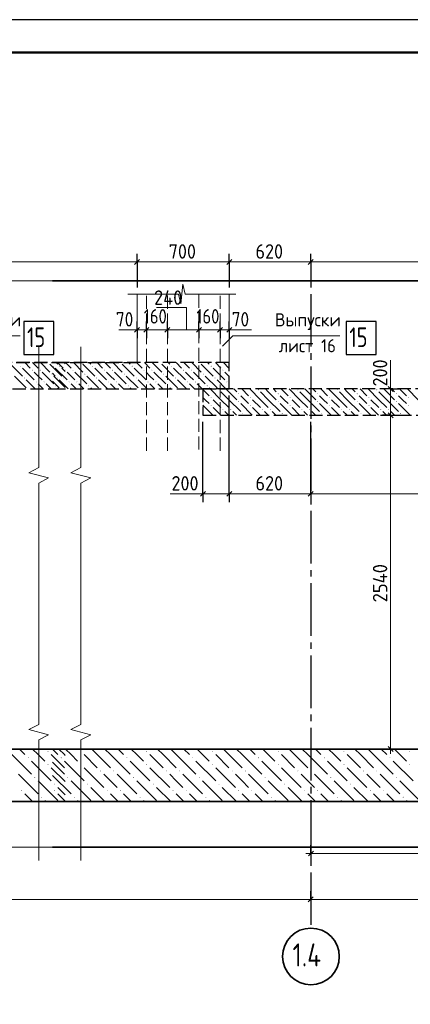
# Model space of a CAD drawing. Header units: millimetres. Extents: x 0 to 30446, y 0 to 14850.
# Tile 19 of 26: x 11496 to 14465, y 7358 to 14850. Entities that reach past the tile are written whole.
import ezdxf

# ---------------------------------------------------------------- set-up
doc = ezdxf.new("R2010")
doc.units = ezdxf.units.MM
doc.linetypes.add('______2', pattern=[135, 100, -35])
doc.linetypes.add('______5', pattern=[550, 400, -50, 50, -50])
for name, color, linetype, lineweight in [('Standard', 7, 'Continuous', 25), ('Выпуски арматуры Г-обр.', 7, 'Continuous', 25), ('ЖБ Пилон', 180, 'Continuous', 25), ('Позиционная метка номер позиции', 7, 'Continuous', 13), ('Примечания', 7, 'Continuous', 13)]:
    doc.layers.add(name, color=color, linetype=linetype, lineweight=lineweight)
for name, color, linetype, lineweight, true_color in [('ЖБ Перекрытие верхний уровень', 7, 'Continuous', 25, 0xe0e0ff), ('ЖБ Перекрытие средний уровень_1', 7, 'Continuous', 25, 0xe0e0ff), ('ЖБ Плита Фундамента верхний уровень', 7, 'Continuous', 25, 0x783c14)]:
    doc.layers.add(name, color=color, linetype=linetype, lineweight=lineweight, true_color=true_color)
doc.layers.add('Оси', color=7, linetype='______5', true_color=0x656565)
doc.layers.add('Размерная выноска', color=7, linetype='Continuous')
doc.styles.add('ISOCPEUR', font='txt')

msp = doc.modelspace()

# ---------------------------------------------------------------- hatches: boundary and pattern name
at = {"layer": 'ЖБ Перекрытие верхний уровень', "linetype": 'Continuous', "lineweight": 18, "transparency": 33554687}
for points in [[(11497.6, 12213.5), (11500.8, 12216.7), (11504.1, 12213.5), (11500.8, 12210.2)], [(11711.1, 12240.5), (11710.8, 12240.2), (11710.6, 12240.5)], [(11747.6, 12213.5), (11750.8, 12216.7), (11754.1, 12213.5), (11750.8, 12210.2)], [(11797.6, 12213.5), (11800.8, 12216.7), (11804.1, 12213.5), (11800.8, 12210.2)], [(11961.1, 12240.5), (11960.8, 12240.2), (11960.6, 12240.5)], [(12047.6, 12213.5), (12050.8, 12216.7), (12054.1, 12213.5), (12050.8, 12210.2)], [(12261.1, 12240.5), (12260.8, 12240.2), (12260.6, 12240.5)], [(12347.6, 12213.5), (12350.8, 12216.7), (12354.1, 12213.5), (12350.8, 12210.2)], [(12561.1, 12240.5), (12560.8, 12240.2), (12560.6, 12240.5)], [(12647.6, 12213.5), (12650.8, 12216.7), (12654.1, 12213.5), (12650.8, 12210.2)], [(12861.1, 12240.5), (12860.8, 12240.2), (12860.6, 12240.5)], [(12947.6, 12213.5), (12950.8, 12216.7), (12954.1, 12213.5), (12950.8, 12210.2)], [(11587.6, 12183.5), (11590.8, 12186.7), (11594.1, 12183.5), (11590.8, 12180.2)], [(11647.6, 12183.5), (11650.8, 12186.7), (11654.1, 12183.5), (11650.8, 12180.2)], [(11737.6, 12153.5), (11740.8, 12156.7), (11744.1, 12153.5), (11740.8, 12150.2)], [(11837.6, 12183.5), (11840.8, 12186.7), (11844.1, 12183.5), (11840.8, 12180.2)], [(11897.6, 12183.5), (11900.8, 12186.7), (11904.1, 12183.5), (11900.8, 12180.2)], [(11987.6, 12153.5), (11990.8, 12156.7), (11994.1, 12153.5), (11990.8, 12150.2)], [(12137.6, 12183.5), (12140.8, 12186.7), (12144.1, 12183.5), (12140.8, 12180.2)], [(12197.6, 12183.5), (12200.8, 12186.7), (12204.1, 12183.5), (12200.8, 12180.2)], [(12287.6, 12153.5), (12290.8, 12156.7), (12294.1, 12153.5), (12290.8, 12150.2)], [(12437.6, 12183.5), (12440.8, 12186.7), (12444.1, 12183.5), (12440.8, 12180.2)], [(12497.6, 12183.5), (12500.8, 12186.7), (12504.1, 12183.5), (12500.8, 12180.2)], [(12587.6, 12153.5), (12590.8, 12156.7), (12594.1, 12153.5), (12590.8, 12150.2)], [(12737.6, 12183.5), (12740.8, 12186.7), (12744.1, 12183.5), (12740.8, 12180.2)], [(12797.6, 12183.5), (12800.8, 12186.7), (12804.1, 12183.5), (12800.8, 12180.2)], [(12887.6, 12153.5), (12890.8, 12156.7), (12894.1, 12153.5), (12890.8, 12150.2)], [(13037.6, 12183.5), (13040.8, 12186.7), (13044.1, 12183.5), (13040.8, 12180.2)], [(11527.6, 12123.5), (11530.8, 12126.7), (11534.1, 12123.5), (11530.8, 12120.2)], [(11617.6, 12093.5), (11620.8, 12096.7), (11624.1, 12093.5), (11620.8, 12090.2)], [(11677.6, 12093.5), (11680.8, 12096.7), (11684.1, 12093.5), (11680.8, 12090.2)], [(11767.6, 12063.5), (11770.8, 12066.7), (11774.1, 12063.5), (11770.8, 12060.2)], [(11777.6, 12123.5), (11780.8, 12126.7), (11784.1, 12123.5), (11780.8, 12120.2)], [(11827.6, 12123.5), (11830.8, 12126.7), (11834.1, 12123.5), (11830.8, 12120.2)], [(11867.6, 12093.5), (11870.8, 12096.7), (11874.1, 12093.5), (11870.8, 12090.2)], [(11927.6, 12093.5), (11930.8, 12096.7), (11934.1, 12093.5), (11930.8, 12090.2)], [(12017.6, 12063.5), (12020.8, 12066.7), (12024.1, 12063.5), (12020.8, 12060.2)], [(12077.6, 12123.5), (12080.8, 12126.7), (12084.1, 12123.5), (12080.8, 12120.2)], [(12167.6, 12093.5), (12170.8, 12096.7), (12174.1, 12093.5), (12170.8, 12090.2)], [(12227.6, 12093.5), (12230.8, 12096.7), (12234.1, 12093.5), (12230.8, 12090.2)], [(12317.6, 12063.5), (12320.8, 12066.7), (12324.1, 12063.5), (12320.8, 12060.2)], [(12377.6, 12123.5), (12380.8, 12126.7), (12384.1, 12123.5), (12380.8, 12120.2)], [(12467.6, 12093.5), (12470.8, 12096.7), (12474.1, 12093.5), (12470.8, 12090.2)], [(12527.6, 12093.5), (12530.8, 12096.7), (12534.1, 12093.5), (12530.8, 12090.2)], [(12617.6, 12063.5), (12620.8, 12066.7), (12624.1, 12063.5), (12620.8, 12060.2)], [(12677.6, 12123.5), (12680.8, 12126.7), (12684.1, 12123.5), (12680.8, 12120.2)], [(12767.6, 12093.5), (12770.8, 12096.7), (12774.1, 12093.5), (12770.8, 12090.2)], [(12827.6, 12093.5), (12830.8, 12096.7), (12834.1, 12093.5), (12830.8, 12090.2)], [(12917.6, 12063.5), (12920.8, 12066.7), (12924.1, 12063.5), (12920.8, 12060.2)], [(12977.6, 12123.5), (12980.8, 12126.7), (12984.1, 12123.5), (12980.8, 12120.2)], [(13067.6, 12093.5), (13070.8, 12096.7), (13074.1, 12093.5), (13070.8, 12090.2)]]:
    msp.add_hatch(color=7, dxfattribs=at).paths.add_polyline_path(points, flags=16)
at = {"layer": 'ЖБ Перекрытие средний уровень_1', "linetype": 'Continuous', "lineweight": 18, "transparency": 33554687}
for points in [[(13007.6, 12033.5), (13010.8, 12036.7), (13014.1, 12033.5), (13010.8, 12030.2)], [(13157.6, 12003.5), (13160.8, 12006.7), (13164.1, 12003.5), (13160.8, 12000.2)], [(13307.6, 12033.5), (13310.8, 12036.7), (13314.1, 12033.5), (13310.8, 12030.2)], [(13457.6, 12003.5), (13460.8, 12006.7), (13464.1, 12003.5), (13460.8, 12000.2)], [(13607.6, 12033.5), (13610.8, 12036.7), (13614.1, 12033.5), (13610.8, 12030.2)], [(13757.6, 12003.5), (13760.8, 12006.7), (13764.1, 12003.5), (13760.8, 12000.2)], [(13907.6, 12033.5), (13910.8, 12036.7), (13914.1, 12033.5), (13910.8, 12030.2)], [(14057.6, 12003.5), (14060.8, 12006.7), (14064.1, 12003.5), (14060.8, 12000.2)], [(14207.6, 12033.5), (14210.8, 12036.7), (14214.1, 12033.5), (14210.8, 12030.2)], [(14357.6, 12003.5), (14360.8, 12006.7), (14364.1, 12003.5), (14360.8, 12000.2)], [(12947.6, 11973.5), (12950.8, 11976.7), (12954.1, 11973.5), (12950.8, 11970.2)], [(12947.6, 11913.5), (12950.8, 11916.7), (12954.1, 11913.5), (12950.8, 11910.2)], [(13157.6, 11943.5), (13160.8, 11946.7), (13164.1, 11943.5), (13160.8, 11940.2)], [(13247.6, 11973.5), (13250.8, 11976.7), (13254.1, 11973.5), (13250.8, 11970.2)], [(13247.6, 11913.5), (13250.8, 11916.7), (13254.1, 11913.5), (13250.8, 11910.2)], [(13457.6, 11943.5), (13460.8, 11946.7), (13464.1, 11943.5), (13460.8, 11940.2)], [(13547.6, 11973.5), (13550.8, 11976.7), (13554.1, 11973.5), (13550.8, 11970.2)], [(13547.6, 11913.5), (13550.8, 11916.7), (13554.1, 11913.5), (13550.8, 11910.2)], [(13757.6, 11943.5), (13760.8, 11946.7), (13764.1, 11943.5), (13760.8, 11940.2)], [(13847.6, 11973.5), (13850.8, 11976.7), (13854.1, 11973.5), (13850.8, 11970.2)], [(13847.6, 11913.5), (13850.8, 11916.7), (13854.1, 11913.5), (13850.8, 11910.2)], [(14057.6, 11943.5), (14060.8, 11946.7), (14064.1, 11943.5), (14060.8, 11940.2)], [(14147.6, 11973.5), (14150.8, 11976.7), (14154.1, 11973.5), (14150.8, 11970.2)], [(14147.6, 11913.5), (14150.8, 11916.7), (14154.1, 11913.5), (14150.8, 11910.2)], [(14357.6, 11943.5), (14360.8, 11946.7), (14364.1, 11943.5), (14360.8, 11940.2)], [(14447.6, 11973.5), (14450.8, 11976.7), (14454.1, 11973.5), (14450.8, 11970.2)], [(14447.6, 11913.5), (14450.8, 11916.7), (14454.1, 11913.5), (14450.8, 11910.2)], [(12888.4, 11854.3), (12890.8, 11856.7), (12894.1, 11853.5), (12890.8, 11850.2), (12888.4, 11852.7)], [(13037.6, 11883.5), (13040.8, 11886.7), (13044.1, 11883.5), (13040.8, 11880.2)], [(13097.6, 11883.5), (13100.8, 11886.7), (13104.1, 11883.5), (13100.8, 11880.2)], [(13187.6, 11853.5), (13190.8, 11856.7), (13194.1, 11853.5), (13190.8, 11850.2)], [(13337.6, 11883.5), (13340.8, 11886.7), (13344.1, 11883.5), (13340.8, 11880.2)], [(13397.6, 11883.5), (13400.8, 11886.7), (13404.1, 11883.5), (13400.8, 11880.2)], [(13487.6, 11853.5), (13490.8, 11856.7), (13494.1, 11853.5), (13490.8, 11850.2)], [(13637.6, 11883.5), (13640.8, 11886.7), (13644.1, 11883.5), (13640.8, 11880.2)], [(13697.6, 11883.5), (13700.8, 11886.7), (13704.1, 11883.5), (13700.8, 11880.2)], [(13787.6, 11853.5), (13790.8, 11856.7), (13794.1, 11853.5), (13790.8, 11850.2)], [(13937.6, 11883.5), (13940.8, 11886.7), (13944.1, 11883.5), (13940.8, 11880.2)], [(13997.6, 11883.5), (14000.8, 11886.7), (14004.1, 11883.5), (14000.8, 11880.2)], [(14087.6, 11853.5), (14090.8, 11856.7), (14094.1, 11853.5), (14090.8, 11850.2)], [(14237.6, 11883.5), (14240.8, 11886.7), (14244.1, 11883.5), (14240.8, 11880.2)], [(14297.6, 11883.5), (14300.8, 11886.7), (14304.1, 11883.5), (14300.8, 11880.2)], [(14387.6, 11853.5), (14390.8, 11856.7), (14394.1, 11853.5), (14390.8, 11850.2)]]:
    msp.add_hatch(color=7, dxfattribs=at).paths.add_polyline_path(points, flags=16)
at = {"layer": 'ЖБ Плита Фундамента верхний уровень', "linetype": 'Continuous', "lineweight": 18, "transparency": 33554687}
for points in [[(11557.6, 9233.5), (11560.8, 9236.7), (11564.1, 9233.5), (11560.8, 9230.2)], [(11707.6, 9283.5), (11710.8, 9286.7), (11714.1, 9283.5), (11710.8, 9280.2)], [(11807.6, 9233.5), (11810.8, 9236.7), (11814.1, 9233.5), (11810.8, 9230.2)], [(11957.6, 9283.5), (11960.8, 9286.7), (11964.1, 9283.5), (11960.8, 9280.2)], [(12307.6, 9233.5), (12310.8, 9236.7), (12314.1, 9233.5), (12310.8, 9230.2)], [(12457.6, 9283.5), (12460.8, 9286.7), (12464.1, 9283.5), (12460.8, 9280.2)], [(12807.6, 9233.5), (12810.8, 9236.7), (12814.1, 9233.5), (12810.8, 9230.2)], [(12957.6, 9283.5), (12960.8, 9286.7), (12964.1, 9283.5), (12960.8, 9280.2)], [(13307.6, 9233.5), (13310.8, 9236.7), (13314.1, 9233.5), (13310.8, 9230.2)], [(13457.6, 9283.5), (13460.8, 9286.7), (13464.1, 9283.5), (13460.8, 9280.2)], [(13807.6, 9233.5), (13810.8, 9236.7), (13814.1, 9233.5), (13810.8, 9230.2)], [(13957.6, 9283.5), (13960.8, 9286.7), (13964.1, 9283.5), (13960.8, 9280.2)], [(14307.6, 9233.5), (14310.8, 9236.7), (14314.1, 9233.5), (14310.8, 9230.2)], [(14457.6, 9283.5), (14460.8, 9286.7), (14464.1, 9283.5), (14460.8, 9280.2)], [(11707.6, 9183.5), (11710.8, 9186.7), (11714.1, 9183.5), (11710.8, 9180.2)], [(11957.6, 9183.5), (11960.8, 9186.7), (11964.1, 9183.5), (11960.8, 9180.2)], [(12457.6, 9183.5), (12460.8, 9186.7), (12464.1, 9183.5), (12460.8, 9180.2)], [(12957.6, 9183.5), (12960.8, 9186.7), (12964.1, 9183.5), (12960.8, 9180.2)], [(13457.6, 9183.5), (13460.8, 9186.7), (13464.1, 9183.5), (13460.8, 9180.2)], [(13957.6, 9183.5), (13960.8, 9186.7), (13964.1, 9183.5), (13960.8, 9180.2)], [(14457.6, 9183.5), (14460.8, 9186.7), (14464.1, 9183.5), (14460.8, 9180.2)], [(11607.6, 9083.5), (11610.8, 9086.7), (11614.1, 9083.5), (11610.8, 9080.2)], [(11857.6, 9083.5), (11860.8, 9086.7), (11864.1, 9083.5), (11860.8, 9080.2)], [(12107.6, 9133.5), (12110.8, 9136.7), (12114.1, 9133.5), (12110.8, 9130.2)], [(12207.6, 9133.5), (12210.8, 9136.7), (12214.1, 9133.5), (12210.8, 9130.2)], [(12357.6, 9083.5), (12360.8, 9086.7), (12364.1, 9083.5), (12360.8, 9080.2)], [(12607.6, 9133.5), (12610.8, 9136.7), (12614.1, 9133.5), (12610.8, 9130.2)], [(12707.6, 9133.5), (12710.8, 9136.7), (12714.1, 9133.5), (12710.8, 9130.2)], [(12857.6, 9083.5), (12860.8, 9086.7), (12864.1, 9083.5), (12860.8, 9080.2)], [(13107.6, 9133.5), (13110.8, 9136.7), (13114.1, 9133.5), (13110.8, 9130.2)], [(13207.6, 9133.5), (13210.8, 9136.7), (13214.1, 9133.5), (13210.8, 9130.2)], [(13357.6, 9083.5), (13360.8, 9086.7), (13364.1, 9083.5), (13360.8, 9080.2)], [(13607.6, 9133.5), (13610.8, 9136.7), (13614.1, 9133.5), (13610.8, 9130.2)], [(13707.6, 9133.5), (13710.8, 9136.7), (13714.1, 9133.5), (13710.8, 9130.2)], [(13857.6, 9083.5), (13860.8, 9086.7), (13864.1, 9083.5), (13860.8, 9080.2)], [(14107.6, 9133.5), (14110.8, 9136.7), (14114.1, 9133.5), (14110.8, 9130.2)], [(14207.6, 9133.5), (14210.8, 9136.7), (14214.1, 9133.5), (14210.8, 9130.2)], [(14357.6, 9083.5), (14360.8, 9086.7), (14364.1, 9083.5), (14360.8, 9080.2)], [(11757.6, 9033.5), (11760.8, 9036.7), (11764.1, 9033.5), (11760.8, 9030.2)], [(12007.6, 9033.5), (12010.8, 9036.7), (12014.1, 9033.5), (12010.8, 9030.2)], [(12507.6, 9033.5), (12510.8, 9036.7), (12514.1, 9033.5), (12510.8, 9030.2)], [(13007.6, 9033.5), (13010.8, 9036.7), (13014.1, 9033.5), (13010.8, 9030.2)], [(13507.6, 9033.5), (13510.8, 9036.7), (13514.1, 9033.5), (13510.8, 9030.2)], [(14007.6, 9033.5), (14010.8, 9036.7), (14014.1, 9033.5), (14010.8, 9030.2)], [(11507.6, 8983.5), (11510.8, 8986.7), (11514.1, 8983.5), (11510.8, 8980.2)], [(11657.6, 8933.5), (11660.8, 8936.7), (11664.1, 8933.5), (11660.8, 8930.2)], [(11757.6, 8983.5), (11760.8, 8986.7), (11764.1, 8983.5), (11760.8, 8980.2)], [(11907.6, 8933.5), (11910.8, 8936.7), (11914.1, 8933.5), (11910.8, 8930.2)], [(12157.6, 8983.5), (12160.8, 8986.7), (12164.1, 8983.5), (12160.8, 8980.2)], [(12257.6, 8983.5), (12260.8, 8986.7), (12264.1, 8983.5), (12260.8, 8980.2)], [(12407.6, 8933.5), (12410.8, 8936.7), (12414.1, 8933.5), (12410.8, 8930.2)], [(12657.6, 8983.5), (12660.8, 8986.7), (12664.1, 8983.5), (12660.8, 8980.2)], [(12757.6, 8983.5), (12760.8, 8986.7), (12764.1, 8983.5), (12760.8, 8980.2)], [(12907.6, 8933.5), (12910.8, 8936.7), (12914.1, 8933.5), (12910.8, 8930.2)], [(13157.6, 8983.5), (13160.8, 8986.7), (13164.1, 8983.5), (13160.8, 8980.2)], [(13257.6, 8983.5), (13260.8, 8986.7), (13264.1, 8983.5), (13260.8, 8980.2)], [(13407.6, 8933.5), (13410.8, 8936.7), (13414.1, 8933.5), (13410.8, 8930.2)], [(13657.6, 8983.5), (13660.8, 8986.7), (13664.1, 8983.5), (13660.8, 8980.2)], [(13757.6, 8983.5), (13760.8, 8986.7), (13764.1, 8983.5), (13760.8, 8980.2)], [(13907.6, 8933.5), (13910.8, 8936.7), (13914.1, 8933.5), (13910.8, 8930.2)], [(14157.6, 8983.5), (14160.8, 8986.7), (14164.1, 8983.5), (14160.8, 8980.2)], [(14257.6, 8983.5), (14260.8, 8986.7), (14264.1, 8983.5), (14260.8, 8980.2)], [(14407.6, 8933.5), (14410.8, 8936.7), (14414.1, 8933.5), (14410.8, 8930.2)]]:
    msp.add_hatch(color=7, dxfattribs=at).paths.add_polyline_path(points, flags=16)

# ---------------------------------------------------------------- linework, layer by layer
at = {"layer": 'Standard', "color": 7, "linetype": 'Continuous', "lineweight": -3, "transparency": 33554687}
for p, q in [((12388.4, 13006.6), (12388.4, 13069.1)), ((13088.4, 13006.6), (13088.4, 13069.1)), ((13708.4, 13006.6), (13708.4, 13069.1)), ((12388.4, 13006.6), (12388.4, 12944.1)), ((12388.4, 13006.6), (12388.4, 12812)), ((13088.4, 13006.6), (13088.4, 12944.1)), ((13088.4, 13006.6), (13088.4, 12812)), ((13708.4, 13006.6), (13708.4, 12944.1)), ((13708.4, 13006.6), (13708.4, 12812)), ((12388.4, 12490.2), (12388.4, 12552.7)), ((12458.4, 12490.2), (12458.4, 12552.7)), ((12618.4, 12490.2), (12618.4, 12552.7)), ((12858.4, 12490.2), (12858.4, 12552.7)), ((13018.4, 12490.2), (13018.4, 12552.7)), ((13088.4, 12490.2), (13088.4, 12552.7)), ((12388.4, 12490.2), (12388.4, 12427.7)), ((12458.4, 12490.2), (12458.4, 12427.7)), ((12458.4, 12490.2), (12458.4, 12443.5)), ((12618.4, 12490.2), (12618.4, 12427.7)), ((12618.4, 12490.2), (12618.4, 12490.2)), ((12858.4, 12490.2), (12858.4, 12427.7)), ((12858.4, 12490.2), (12858.4, 12490.2)), ((13018.4, 12490.2), (13018.4, 12427.7)), ((13018.4, 12490.2), (13018.4, 12490.2)), ((13088.4, 12490.2), (13088.4, 12427.7)), ((14315.4, 12040.5), (14252.9, 12040.5)), ((14315.4, 12040.5), (14377.9, 12040.5)), ((14315.4, 12040.5), (14315.4, 12040.5)), ((14315.4, 11840.5), (14252.9, 11840.5)), ((14315.4, 11840.5), (14377.9, 11840.5)), ((14315.4, 11840.5), (14315.4, 11840.5)), ((12888.4, 11242.3), (12888.4, 11304.8)), ((12888.4, 11242.3), (12888.4, 11179.8)), ((13088.4, 11242.3), (13088.4, 11304.8)), ((13088.4, 11242.3), (13088.4, 11179.8)), ((13708.4, 11242.3), (13708.4, 11304.8)), ((13708.4, 11242.3), (13708.4, 11179.8)), ((14315.4, 9300.5), (14234.6, 9300.5)), ((14315.4, 9300.5), (14252.9, 9300.5)), ((14315.4, 9300.5), (14377.9, 9300.5)), ((13709.4, 8505.4), (13709.4, 8567.9)), ((13709.4, 8505.4), (13709.4, 8442.9)), ((13709.4, 8505.4), (13709.4, 8505.4)), ((13708.4, 8155.9), (13708.4, 8218.4)), ((13708.4, 8155.9), (13708.4, 8093.4))]:
    msp.add_line(p, q, dxfattribs=at)
at = {"layer": 'Standard', "color": 7, "linetype": 'Continuous', "lineweight": 13, "transparency": 33554687}
for p, q in [((10658.4, 13006.6), (11842.2, 13006.6)), ((11744.2, 13006.6), (12388.4, 13006.6)), ((12388.4, 13006.6), (13088.4, 13006.6)), ((13088.4, 13006.6), (13708.4, 13006.6)), ((13708.4, 13006.6), (16088.4, 13006.6)), ((12720.1, 12687), (12736.5, 12837)), ((12736.5, 12837), (12752.9, 12762)), ((12318.3, 12762), (12703.7, 12762)), ((12703.7, 12762), (12720.1, 12687)), ((12752.9, 12762), (13138.3, 12762)), ((13138.3, 12762), (13138.3, 12762)), ((12388.4, 12490.2), (12350.9, 12490.2)), ((12388.4, 12490.2), (12458.4, 12490.2)), ((12458.4, 12490.2), (12618.4, 12490.2)), ((12618.4, 12490.2), (12858.4, 12490.2)), ((12858.4, 12490.2), (13018.4, 12490.2)), ((13018.4, 12490.2), (13088.4, 12490.2)), ((13088.4, 12490.2), (13125.9, 12490.2)), ((11640.4, 12359.9), (11640.4, 11441.3)), ((11960.4, 12359.9), (11960.4, 11441.3)), ((14315.4, 12040.5), (14315.4, 12078)), ((14315.4, 11840.5), (14315.4, 12040.5)), ((11640.4, 11441.3), (11565.4, 11402.2)), ((11565.4, 11402.2), (11715.4, 11363.1)), ((11960.4, 11441.3), (11885.4, 11402.2)), ((11885.4, 11402.2), (12035.4, 11363.1)), ((11715.4, 11363.1), (11640.4, 11324)), ((11640.4, 11324), (11640.4, 10405.4)), ((12035.4, 11363.1), (11960.4, 11324)), ((11960.4, 11324), (11960.4, 10405.4)), ((12888.4, 11242.3), (12850.9, 11242.3)), ((13088.4, 11242.3), (13708.4, 11242.3)), ((13708.4, 11242.3), (16088.4, 11242.3)), ((11640.4, 10405.4), (11640.4, 9486.8)), ((11960.4, 10405.4), (11960.4, 9486.8)), ((11640.4, 9486.8), (11565.4, 9447.7)), ((11565.4, 9447.7), (11715.4, 9408.6)), ((11960.4, 9486.8), (11885.4, 9447.7)), ((11885.4, 9447.7), (12035.4, 9408.6)), ((11715.4, 9408.6), (11640.4, 9369.5)), ((11640.4, 9369.5), (11640.4, 8450.9)), ((12035.4, 9408.6), (11960.4, 9369.5)), ((11960.4, 9369.5), (11960.4, 8450.9)), ((14315.4, 9300.5), (14315.4, 9263)), ((13709.4, 8505.4), (13671.9, 8505.4)), ((13709.4, 8505.4), (16909.8, 8505.4)), ((11640.4, 8450.9), (11640.4, 8450.9)), ((11960.4, 8450.9), (11960.4, 8450.9)), ((10458.4, 8155.9), (11842.2, 8155.9)), ((11744.2, 8155.9), (13708.4, 8155.9)), ((13708.4, 8155.9), (19408.4, 8155.9))]:
    msp.add_line(p, q, dxfattribs=at)
at = {"layer": 'Standard', "color": 7, "linetype": 'Continuous', "lineweight": 25, "transparency": 33554687}
for p, q in [((12369.6, 12987.9), (12407.1, 13025.4)), ((13069.6, 12987.9), (13107.1, 13025.4)), ((13689.6, 12987.9), (13727.1, 13025.4)), ((12369.6, 12471.5), (12407.1, 12509)), ((12439.6, 12471.5), (12477.1, 12509)), ((12599.6, 12471.5), (12637.1, 12509)), ((12839.6, 12471.5), (12877.1, 12509)), ((12999.6, 12471.5), (13037.1, 12509)), ((13069.6, 12471.5), (13107.1, 12509)), ((14334.1, 12021.7), (14296.6, 12059.2)), ((14334.1, 11821.7), (14296.6, 11859.2)), ((12869.6, 11223.5), (12907.1, 11261)), ((13069.6, 11223.5), (13107.1, 11261)), ((13689.6, 11223.5), (13727.1, 11261)), ((14334.1, 9281.7), (14296.6, 9319.2)), ((13690.6, 8486.7), (13728.1, 8524.2)), ((13689.6, 8137.2), (13727.1, 8174.7))]:
    msp.add_line(p, q, dxfattribs=at)
at = {"layer": 'Standard', "color": 254, "linetype": 'Continuous', "lineweight": 13, "true_color": 0xc4c4ff, "transparency": 33554687}
for p, q in [((11842.2, 12862), (9281.5, 12862)), ((9281.5, 8553.6), (11842.2, 8553.6))]:
    msp.add_line(p, q, dxfattribs=at)
at = {"layer": 'Standard', "color": 254, "linetype": 'Continuous', "lineweight": 35, "true_color": 0xc4c4ff, "transparency": 33554687}
for p, q in [((19889.1, 12862), (11744.2, 12862)), ((11744.2, 8553.6), (19889.1, 8553.6))]:
    msp.add_line(p, q, dxfattribs=at)
at = {"layer": 'Standard', "color": 7, "linetype": 'Continuous', "lineweight": 25, "transparency": 33554687}
msp.add_lwpolyline([(0, 0), (21000, 0), (21000, 14850), (0, 14850), (0, 0)], close=True, dxfattribs=at)
at = {"layer": 'Standard', "color": 7, "linetype": 'Continuous', "lineweight": 50, "transparency": 33554687}
msp.add_lwpolyline([(1000, 14600), (20750, 14600), (20750, 250), (1000, 250), (1000, 14600)], close=True, dxfattribs=at)
at = {"layer": 'Standard', "color": 7, "linetype": 'Continuous', "lineweight": -3, "transparency": 33554687}
for points in [[(12388.4, 12490.2), (12388.4, 12498.7), (12388.4, 12498.7), (12388.4, 12505.3), (12388.4, 12505.3), (12388.4, 12517.6), (12388.4, 12517.6), (12388.4, 12522.3), (12388.4, 12522.3), (12388.4, 12549.6)], [(13088.4, 12490.2), (13088.4, 12498.7), (13088.4, 12498.7), (13088.4, 12549.6)], [(13088.4, 11242.3), (13088.4, 11250.8), (13088.4, 11250.8), (13088.4, 11250.8), (13088.4, 11250.8), (13088.4, 11392.7), (13088.4, 11392.7), (13088.4, 11990.5)], [(12888.4, 11242.3), (12888.4, 11250.8), (12888.4, 11250.8), (12888.4, 11250.8), (12888.4, 11250.8), (12888.4, 11330.3), (12888.4, 11330.3), (12888.4, 11790.5)], [(13708.4, 11242.3), (13708.4, 11250.8), (13708.4, 11250.8), (13708.4, 11586), (13708.4, 11586), (13708.4, 11790.5)]]:
    msp.add_lwpolyline(points, dxfattribs=at)
at = {"layer": 'Standard', "color": 7, "linetype": 'Continuous', "lineweight": 13, "transparency": 33554687}
for points in [[(14315.4, 9300.5), (14315.4, 10372.5), (14315.4, 10372.5), (14315.4, 11840.5)], [(12888.4, 11242.3), (12907.4, 11242.3), (12907.4, 11242.3), (13088.4, 11242.3)]]:
    msp.add_lwpolyline(points, dxfattribs=at)
at = {"layer": 'Выпуски арматуры Г-обр.', "color": 7, "linetype": 'Continuous', "lineweight": 25, "transparency": 33554687}
for points in [[(11526.4, 12303.5), (11756.4, 12303.5), (11756.4, 12553.5), (11526.4, 12553.5), (11526.4, 12303.5)], [(13976.4, 12303.5), (14206.4, 12303.5), (14206.4, 12553.5), (13976.4, 12553.5), (13976.4, 12303.5)]]:
    msp.add_lwpolyline(points, dxfattribs=at)
at = {"layer": 'ЖБ Перекрытие верхний уровень', "color": 7, "linetype": '______2', "lineweight": 25, "transparency": 33554687}
for p, q in [((11842.2, 12240.5), (9281.5, 12240.5)), ((13088.4, 12240.5), (11744.2, 12240.5)), ((13088.4, 12040.5), (13088.4, 12240.5)), ((9281.5, 12040.5), (11842.2, 12040.5)), ((11744.2, 12040.5), (12888.4, 12040.5)), ((12888.4, 12040.5), (13088.4, 12040.5))]:
    msp.add_line(p, q, dxfattribs=at)
at = {"layer": 'ЖБ Перекрытие верхний уровень', "color": 253, "linetype": '______2', "lineweight": -3, "true_color": 0xababab, "transparency": 33554687}
for p, q in [((10658.4, 12240.5), (11842.2, 12240.5)), ((11744.2, 12240.5), (12388.4, 12240.5))]:
    msp.add_line(p, q, dxfattribs=at)
at = {"layer": 'ЖБ Перекрытие верхний уровень', "color": 9, "linetype": 'Continuous', "lineweight": 18, "true_color": 0xc7c7c7, "transparency": 33554687}
for p, q in [((11425.8, 12228.5), (11515.8, 12138.5)), ((11533.9, 12240.5), (11575.8, 12198.5)), ((11593.9, 12240.5), (11635.8, 12198.5)), ((11653.9, 12240.5), (11725.8, 12168.5)), ((11725.8, 12228.5), (11815.8, 12138.5)), ((11785.8, 12228.5), (11773.9, 12240.5)), ((11783.9, 12240.5), (11825.8, 12198.5)), ((11833.9, 12240.5), (11842.2, 12232.1)), ((11843.9, 12240.5), (11885.8, 12198.5)), ((11903.9, 12240.5), (11975.8, 12168.5)), ((11975.8, 12228.5), (12065.8, 12138.5)), ((12035.8, 12228.5), (12023.9, 12240.5)), ((12083.9, 12240.5), (12125.8, 12198.5)), ((12143.9, 12240.5), (12185.8, 12198.5)), ((12203.9, 12240.5), (12275.8, 12168.5)), ((12275.8, 12228.5), (12365.8, 12138.5)), ((12335.8, 12228.5), (12323.9, 12240.5)), ((12383.9, 12240.5), (12425.8, 12198.5)), ((12443.9, 12240.5), (12485.8, 12198.5)), ((12503.9, 12240.5), (12575.8, 12168.5)), ((12575.8, 12228.5), (12665.8, 12138.5)), ((12635.8, 12228.5), (12623.9, 12240.5)), ((12683.9, 12240.5), (12725.8, 12198.5)), ((12743.9, 12240.5), (12785.8, 12198.5)), ((12803.9, 12240.5), (12875.8, 12168.5)), ((12875.8, 12228.5), (12965.8, 12138.5)), ((12935.8, 12228.5), (12923.9, 12240.5)), ((12983.9, 12240.5), (13025.8, 12198.5)), ((13043.9, 12240.5), (13085.8, 12198.5)), ((11455.9, 12138.5), (11545.8, 12048.5)), ((11515.8, 12198.5), (11605.9, 12108.5)), ((11635.8, 12138.5), (11605.9, 12168.5)), ((11665.8, 12108.5), (11635.8, 12138.5)), ((11665.8, 12168.5), (11755.9, 12078.5)), ((11744.2, 12160.1), (11765.8, 12138.5)), ((11755.9, 12138.5), (11842.2, 12052.1)), ((11765.8, 12198.5), (11855.9, 12108.5)), ((11815.8, 12198.5), (11842.2, 12172.1)), ((11885.8, 12138.5), (11855.9, 12168.5)), ((11915.8, 12108.5), (11885.8, 12138.5)), ((11915.8, 12168.5), (12005.9, 12078.5)), ((12005.9, 12138.5), (12095.8, 12048.5)), ((12065.8, 12198.5), (12155.9, 12108.5)), ((12185.8, 12138.5), (12155.9, 12168.5)), ((12215.8, 12108.5), (12185.8, 12138.5)), ((12215.8, 12168.5), (12305.9, 12078.5)), ((12305.9, 12138.5), (12395.8, 12048.5)), ((12365.8, 12198.5), (12455.9, 12108.5)), ((12485.8, 12138.5), (12455.9, 12168.5)), ((12515.8, 12108.5), (12485.8, 12138.5)), ((12515.8, 12168.5), (12605.9, 12078.5)), ((12605.9, 12138.5), (12695.8, 12048.5)), ((12665.8, 12198.5), (12755.9, 12108.5)), ((12785.8, 12138.5), (12755.9, 12168.5)), ((12815.8, 12108.5), (12785.8, 12138.5)), ((12815.8, 12168.5), (12905.9, 12078.5)), ((12905.9, 12138.5), (12995.8, 12048.5)), ((12965.8, 12198.5), (13055.9, 12108.5)), ((13085.8, 12138.5), (13055.9, 12168.5)), ((13088.4, 12136), (13085.8, 12138.5)), ((11613.9, 12040.5), (11545.8, 12108.5)), ((11635.8, 12078.5), (11673.9, 12040.5)), ((11695.8, 12078.5), (11733.9, 12040.5)), ((11744.2, 12100.1), (11795.8, 12048.5)), ((11863.9, 12040.5), (11795.8, 12108.5)), ((11885.8, 12078.5), (11923.9, 12040.5)), ((11945.8, 12078.5), (11983.9, 12040.5)), ((12163.9, 12040.5), (12095.8, 12108.5)), ((12185.8, 12078.5), (12223.9, 12040.5)), ((12245.8, 12078.5), (12283.9, 12040.5)), ((12463.9, 12040.5), (12395.8, 12108.5)), ((12485.8, 12078.5), (12523.9, 12040.5)), ((12545.8, 12078.5), (12583.9, 12040.5)), ((12763.9, 12040.5), (12695.8, 12108.5)), ((12785.8, 12078.5), (12823.9, 12040.5)), ((12845.8, 12078.5), (12883.9, 12040.5)), ((13063.9, 12040.5), (12995.8, 12108.5)), ((13085.8, 12078.5), (13088.4, 12076)), ((11793.9, 12040.5), (11785.8, 12048.5)), ((12043.9, 12040.5), (12035.8, 12048.5)), ((12343.9, 12040.5), (12335.8, 12048.5)), ((12643.9, 12040.5), (12635.8, 12048.5)), ((12943.9, 12040.5), (12935.8, 12048.5))]:
    msp.add_line(p, q, dxfattribs=at)
at = {"layer": 'ЖБ Перекрытие средний уровень_1', "color": 7, "linetype": '______2', "lineweight": 25, "transparency": 33554687}
for p, q in [((12888.4, 12040.5), (12888.4, 11840.5)), ((13088.4, 12040.5), (12888.4, 12040.5)), ((16088.4, 12040.5), (13088.4, 12040.5)), ((12888.4, 11840.5), (16288.4, 11840.5))]:
    msp.add_line(p, q, dxfattribs=at)
at = {"layer": 'ЖБ Перекрытие средний уровень_1', "color": 9, "linetype": 'Continuous', "lineweight": 18, "true_color": 0xc7c7c7, "transparency": 33554687}
for p, q in [((12888.4, 12036), (12935.8, 11988.5)), ((13025.8, 11958.5), (12943.9, 12040.5)), ((13025.8, 12018.5), (13085.8, 11958.5)), ((13085.8, 12018.5), (13063.9, 12040.5)), ((13085.8, 12018.5), (13145.8, 11958.5)), ((13123.9, 12040.5), (13145.8, 12018.5)), ((13205.9, 11958.5), (13175.8, 11988.5)), ((13183.9, 12040.5), (13235.8, 11988.5)), ((13325.8, 11958.5), (13243.9, 12040.5)), ((13325.8, 12018.5), (13385.8, 11958.5)), ((13385.8, 12018.5), (13363.9, 12040.5)), ((13385.8, 12018.5), (13445.8, 11958.5)), ((13423.9, 12040.5), (13445.8, 12018.5)), ((13505.9, 11958.5), (13475.8, 11988.5)), ((13483.9, 12040.5), (13535.8, 11988.5)), ((13625.8, 11958.5), (13543.9, 12040.5)), ((13625.8, 12018.5), (13685.8, 11958.5)), ((13685.8, 12018.5), (13663.9, 12040.5)), ((13685.8, 12018.5), (13745.8, 11958.5)), ((13723.9, 12040.5), (13745.8, 12018.5)), ((13805.9, 11958.5), (13775.8, 11988.5)), ((13783.9, 12040.5), (13835.8, 11988.5)), ((13925.8, 11958.5), (13843.9, 12040.5)), ((13925.8, 12018.5), (13985.8, 11958.5)), ((13985.8, 12018.5), (13963.9, 12040.5)), ((13985.8, 12018.5), (14045.8, 11958.5)), ((14023.9, 12040.5), (14045.8, 12018.5)), ((14105.9, 11958.5), (14075.8, 11988.5)), ((14083.9, 12040.5), (14135.8, 11988.5)), ((14225.8, 11958.5), (14143.9, 12040.5)), ((14225.8, 12018.5), (14285.8, 11958.5)), ((14285.8, 12018.5), (14263.9, 12040.5)), ((14285.8, 12018.5), (14345.8, 11958.5)), ((14323.9, 12040.5), (14345.8, 12018.5)), ((14405.9, 11958.5), (14375.8, 11988.5)), ((14383.9, 12040.5), (14435.8, 11988.5)), ((14525.8, 11958.5), (14443.9, 12040.5)), ((12905.9, 11958.5), (12888.4, 11976)), ((12888.4, 11916), (12963.9, 11840.5)), ((12935.8, 11928.5), (12905.9, 11958.5)), ((12965.8, 11958.5), (13025.8, 11898.5)), ((13025.8, 11958.5), (13085.8, 11898.5)), ((13085.8, 11958.5), (13175.8, 11868.5)), ((13175.8, 11928.5), (13263.9, 11840.5)), ((13235.8, 11928.5), (13205.9, 11958.5)), ((13265.8, 11958.5), (13325.8, 11898.5)), ((13325.8, 11958.5), (13385.8, 11898.5)), ((13385.8, 11958.5), (13475.8, 11868.5)), ((13475.8, 11928.5), (13563.9, 11840.5)), ((13535.8, 11928.5), (13505.9, 11958.5)), ((13565.8, 11958.5), (13625.8, 11898.5)), ((13625.8, 11958.5), (13685.8, 11898.5)), ((13685.8, 11958.5), (13775.8, 11868.5)), ((13775.8, 11928.5), (13863.9, 11840.5)), ((13835.8, 11928.5), (13805.9, 11958.5)), ((13865.8, 11958.5), (13925.8, 11898.5)), ((13925.8, 11958.5), (13985.8, 11898.5)), ((13985.8, 11958.5), (14075.8, 11868.5)), ((14075.8, 11928.5), (14163.9, 11840.5)), ((14135.8, 11928.5), (14105.9, 11958.5)), ((14165.8, 11958.5), (14225.8, 11898.5)), ((14225.8, 11958.5), (14285.8, 11898.5)), ((14285.8, 11958.5), (14375.8, 11868.5)), ((14375.8, 11928.5), (14463.9, 11840.5)), ((14435.8, 11928.5), (14405.9, 11958.5)), ((12965.8, 11898.5), (13023.9, 11840.5)), ((13083.9, 11840.5), (13055.9, 11868.5)), ((13115.8, 11868.5), (13143.9, 11840.5)), ((13265.8, 11898.5), (13323.9, 11840.5)), ((13383.9, 11840.5), (13355.9, 11868.5)), ((13415.8, 11868.5), (13443.9, 11840.5)), ((13565.8, 11898.5), (13623.9, 11840.5)), ((13683.9, 11840.5), (13655.9, 11868.5)), ((13715.8, 11868.5), (13743.9, 11840.5)), ((13865.8, 11898.5), (13923.9, 11840.5)), ((13983.9, 11840.5), (13955.9, 11868.5)), ((14015.8, 11868.5), (14043.9, 11840.5)), ((14165.8, 11898.5), (14223.9, 11840.5)), ((14283.9, 11840.5), (14255.9, 11868.5)), ((14315.8, 11868.5), (14343.9, 11840.5))]:
    msp.add_line(p, q, dxfattribs=at)
at = {"layer": 'ЖБ Пилон', "color": 7, "linetype": 'Continuous', "lineweight": 18, "transparency": 33554687}
for p, q in [((12388.4, 12762), (12388.4, 12240.5)), ((13088.4, 12240.5), (13088.4, 12762))]:
    msp.add_line(p, q, dxfattribs=at)
at = {"layer": 'ЖБ Плита Фундамента верхний уровень', "color": 7, "linetype": 'Continuous', "lineweight": 35, "transparency": 33554687}
for p, q in [((11842.2, 9300.5), (9281.5, 9300.5)), ((19358.3, 9300.5), (11744.2, 9300.5)), ((9281.5, 8900.5), (11842.2, 8900.5)), ((11744.2, 8900.5), (19889.1, 8900.5))]:
    msp.add_line(p, q, dxfattribs=at)
at = {"layer": 'ЖБ Плита Фундамента верхний уровень', "color": 252, "linetype": 'Continuous', "lineweight": 18, "true_color": 0x8f8f8f, "transparency": 33554687}
for p, q in [((11493.9, 9300.5), (11535.8, 9258.5)), ((11635.8, 9258.5), (11593.9, 9300.5)), ((11744.2, 9300.1), (11785.8, 9258.5)), ((11835.8, 9258.5), (11793.9, 9300.5)), ((11885.8, 9258.5), (11843.9, 9300.5)), ((12085.8, 9258.5), (12043.9, 9300.5)), ((12143.9, 9300.5), (12185.8, 9258.5)), ((12243.9, 9300.5), (12285.8, 9258.5)), ((12385.8, 9258.5), (12343.9, 9300.5)), ((12585.8, 9258.5), (12543.9, 9300.5)), ((12643.9, 9300.5), (12685.8, 9258.5)), ((12743.9, 9300.5), (12785.8, 9258.5)), ((12885.8, 9258.5), (12843.9, 9300.5)), ((13085.8, 9258.5), (13043.9, 9300.5)), ((13143.9, 9300.5), (13185.8, 9258.5)), ((13243.9, 9300.5), (13285.8, 9258.5)), ((13385.8, 9258.5), (13343.9, 9300.5)), ((13585.8, 9258.5), (13543.9, 9300.5)), ((13643.9, 9300.5), (13685.8, 9258.5)), ((13743.9, 9300.5), (13785.8, 9258.5)), ((13885.8, 9258.5), (13843.9, 9300.5)), ((14085.8, 9258.5), (14043.9, 9300.5)), ((14143.9, 9300.5), (14185.8, 9258.5)), ((14243.9, 9300.5), (14285.8, 9258.5)), ((14385.8, 9258.5), (14343.9, 9300.5)), ((11435.8, 9258.5), (11585.8, 9108.5)), ((11685.8, 9208.5), (11635.8, 9258.5)), ((11735.8, 9258.5), (11835.8, 9158.5)), ((11835.8, 9258.5), (11842.2, 9252.1)), ((11935.8, 9208.5), (11885.8, 9258.5)), ((11985.8, 9258.5), (12085.8, 9158.5)), ((12085.8, 9258.5), (12185.8, 9158.5)), ((12185.8, 9258.5), (12335.8, 9108.5)), ((12435.8, 9208.5), (12385.8, 9258.5)), ((12485.8, 9258.5), (12585.8, 9158.5)), ((12585.8, 9258.5), (12685.8, 9158.5)), ((12685.8, 9258.5), (12835.8, 9108.5)), ((12935.8, 9208.5), (12885.8, 9258.5)), ((12985.8, 9258.5), (13085.8, 9158.5)), ((13085.8, 9258.5), (13185.8, 9158.5)), ((13185.8, 9258.5), (13335.8, 9108.5)), ((13435.8, 9208.5), (13385.8, 9258.5)), ((13485.8, 9258.5), (13585.8, 9158.5)), ((13585.8, 9258.5), (13685.8, 9158.5)), ((13685.8, 9258.5), (13835.8, 9108.5)), ((13935.8, 9208.5), (13885.8, 9258.5)), ((13985.8, 9258.5), (14085.8, 9158.5)), ((14085.8, 9258.5), (14185.8, 9158.5)), ((14185.8, 9258.5), (14335.8, 9108.5)), ((14435.8, 9208.5), (14385.8, 9258.5)), ((11585.8, 9208.5), (11735.8, 9058.5)), ((11735.8, 9158.5), (11842.2, 9052.1)), ((11744.2, 9200.1), (11835.8, 9108.5)), ((11835.8, 9208.5), (11985.8, 9058.5)), ((11985.8, 9158.5), (12135.8, 9008.5)), ((12335.8, 9208.5), (12485.8, 9058.5)), ((12485.8, 9158.5), (12635.8, 9008.5)), ((12835.8, 9208.5), (12985.8, 9058.5)), ((12985.8, 9158.5), (13135.8, 9008.5)), ((13335.8, 9208.5), (13485.8, 9058.5)), ((13485.8, 9158.5), (13635.8, 9008.5)), ((13835.8, 9208.5), (13985.8, 9058.5)), ((13985.8, 9158.5), (14135.8, 9008.5)), ((14335.8, 9208.5), (14485.8, 9058.5)), ((11485.8, 9108.5), (11635.8, 8958.5)), ((11744.2, 9100.1), (11885.8, 8958.5)), ((12185.8, 9058.5), (12135.8, 9108.5)), ((12235.8, 9108.5), (12385.8, 8958.5)), ((12685.8, 9058.5), (12635.8, 9108.5)), ((12735.8, 9108.5), (12885.8, 8958.5)), ((13185.8, 9058.5), (13135.8, 9108.5)), ((13235.8, 9108.5), (13385.8, 8958.5)), ((13685.8, 9058.5), (13635.8, 9108.5)), ((13735.8, 9108.5), (13885.8, 8958.5)), ((14185.8, 9058.5), (14135.8, 9108.5)), ((14235.8, 9108.5), (14385.8, 8958.5)), ((11635.8, 9058.5), (11785.8, 8908.5)), ((11842.2, 8952.1), (11785.8, 9008.5)), ((11885.8, 9058.5), (12035.8, 8908.5)), ((12143.9, 8900.5), (12035.8, 9008.5)), ((12235.8, 9008.5), (12185.8, 9058.5)), ((12385.8, 9058.5), (12535.8, 8908.5)), ((12643.9, 8900.5), (12535.8, 9008.5)), ((12735.8, 9008.5), (12685.8, 9058.5)), ((12885.8, 9058.5), (13035.8, 8908.5)), ((13143.9, 8900.5), (13035.8, 9008.5)), ((13235.8, 9008.5), (13185.8, 9058.5)), ((13385.8, 9058.5), (13535.8, 8908.5)), ((13643.9, 8900.5), (13535.8, 9008.5)), ((13735.8, 9008.5), (13685.8, 9058.5)), ((13885.8, 9058.5), (14035.8, 8908.5)), ((14143.9, 8900.5), (14035.8, 9008.5)), ((14235.8, 9008.5), (14185.8, 9058.5)), ((14385.8, 9058.5), (14535.8, 8908.5)), ((11535.8, 8958.5), (11593.9, 8900.5)), ((11785.8, 8958.5), (11843.9, 8900.5)), ((12185.8, 8958.5), (12243.9, 8900.5)), ((12285.8, 8958.5), (12343.9, 8900.5)), ((12685.8, 8958.5), (12743.9, 8900.5)), ((12785.8, 8958.5), (12843.9, 8900.5)), ((13185.8, 8958.5), (13243.9, 8900.5)), ((13285.8, 8958.5), (13343.9, 8900.5)), ((13685.8, 8958.5), (13743.9, 8900.5)), ((13785.8, 8958.5), (13843.9, 8900.5)), ((14185.8, 8958.5), (14243.9, 8900.5)), ((14285.8, 8958.5), (14343.9, 8900.5)), ((11693.9, 8900.5), (11685.8, 8908.5)), ((11943.9, 8900.5), (11935.8, 8908.5)), ((12443.9, 8900.5), (12435.8, 8908.5)), ((12943.9, 8900.5), (12935.8, 8908.5)), ((13443.9, 8900.5), (13435.8, 8908.5)), ((13943.9, 8900.5), (13935.8, 8908.5)), ((14443.9, 8900.5), (14435.8, 8908.5))]:
    msp.add_line(p, q, dxfattribs=at)
at = {"layer": 'Оси', "color": 8, "linetype": '______5', "lineweight": -3, "transparency": 33554687}
msp.add_line((13708.4, 12762), (13708.4, 7959.7), dxfattribs=at)
at = {"layer": 'Оси', "color": 7, "linetype": 'Continuous', "lineweight": 35, "transparency": 33554687}
msp.add_circle((13709.7, 7722.1), 215.7, dxfattribs=at)
at = {"layer": 'Позиционная метка номер позиции', "color": 7, "linetype": 'Continuous', "lineweight": 13, "transparency": 33554687}
for points in [[(10608.4, 12366.1), (10686.2, 12443.9), (11500.3, 12443.9)], [(13038.4, 12366.1), (13116.2, 12443.9), (13930.3, 12443.9)]]:
    msp.add_lwpolyline(points, dxfattribs=at)
at = {"layer": 'Примечания', "color": 7, "linetype": '______2', "lineweight": 13, "transparency": 33554687}
for p, q in [((12458.4, 11570), (12458.4, 12770)), ((12618.4, 11570.5), (12618.4, 12770.5)), ((12858.4, 11578.3), (12858.4, 12778.3)), ((13018.4, 11570), (13018.4, 12770))]:
    msp.add_line(p, q, dxfattribs=at)
at = {"layer": 'Размерная выноска', "color": 7, "linetype": 'Continuous', "lineweight": 13, "transparency": 33554687}
for p, q in [((12764.4, 12660.2), (12534.4, 12660.2)), ((12764.4, 12490.2), (12764.4, 12660.2)), ((12388.4, 12490.2), (12248.4, 12490.2)), ((13088.4, 12490.2), (13258.4, 12490.2)), ((14315.4, 12040.5), (14315.4, 12260.5)), ((12888.4, 11242.3), (12638.4, 11242.3))]:
    msp.add_line(p, q, dxfattribs=at)

# ---------------------------------------------------------------- texts
at = {"layer": 'Standard', "color": 7, "linetype": 'Continuous', "lineweight": 25, "transparency": 33554687, "char_height": 110, "attachment_point": 7, "style": 'ISOCPEUR'}
for s, insert, width in [('\\W0.91;700', (12628.4, 13031.6), 280.994), ('\\W0.91;620', (13288.4, 13031.6), 280.994), ('\\W0.92;240', (12517.3, 12680.2), 292.219), ('\\W0.87;70', (12226.6, 12515.2), 201.962), ('\\W0.83;160', (12439.4, 12537.7), 254.286), ('\\W0.83;160', (12839.4, 12537.7), 254.286), ('\\W0.87;70', (13107.1, 12515.2), 201.962), ('\\W0.91;200', (12649.6, 11267.3), 280.994), ('\\W0.91;620', (13288.4, 11267.3), 280.994)]:
    msp.add_mtext(s, dxfattribs=dict(at, insert=insert, width=width))
at = {"layer": 'Standard', "color": 7, "linetype": 'Continuous', "lineweight": 25, "transparency": 33554687, "char_height": 110, "attachment_point": 7, "rotation": 90, "style": 'ISOCPEUR'}
for s, insert, width in [('\\W0.91;200', (14290.4, 12059.2), 280.99), ('\\W0.93;2540', (14290.4, 10416.5), 370.186)]:
    msp.add_mtext(s, dxfattribs=dict(at, insert=insert, width=width))
at = {"layer": 'Выпуски арматуры Г-обр.', "color": 7, "linetype": 'Continuous', "lineweight": 13, "transparency": 33554687, "char_height": 150, "width": 236.144, "attachment_point": 7, "style": 'ISOCPEUR'}
for insert in [(11551.4, 12358.6), (14001.4, 12358.6)]:
    msp.add_mtext('\\W0.75;15', dxfattribs=dict(at, insert=insert))
at = {"layer": 'Оси', "color": 7, "linetype": 'Continuous', "lineweight": 35, "transparency": 33554687, "insert": (13569.7, 7646), "char_height": 175, "width": 349.834, "attachment_point": 7, "style": 'ISOCPEUR'}
msp.add_mtext('\\W0.80;1.4', dxfattribs=at)
at = {"layer": 'Позиционная метка номер позиции', "color": 7, "linetype": 'Continuous', "lineweight": 18, "transparency": 33554687, "char_height": 100, "attachment_point": 7, "style": 'ISOCPEUR'}
for s, insert, width in [('\\W0.96;Выпуски', (11005.3, 12489.2), 547.773), ('\\W0.96;Выпуски', (13435.3, 12489.2), 547.776), ('\\W0.92;лист 16', (13465.3, 12319.2), 515.916)]:
    msp.add_mtext(s, dxfattribs=dict(at, insert=insert, width=width))

doc.saveas('drawing.dxf')
